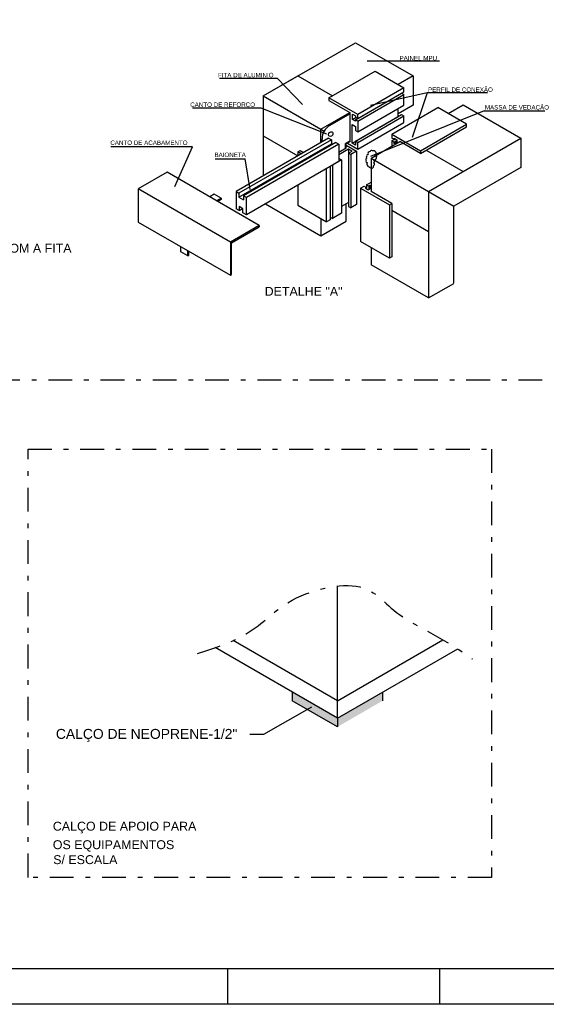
# Model space of a CAD drawing. Header units: inches. Extents: x -35 to 144, y -65 to -22.
# Tile 26 of 47: x 93 to 104, y -65 to -44. Entities that reach past the tile are written whole.
import ezdxf
from ezdxf.enums import TextEntityAlignment as Align

# ---------------------------------------------------------------- set-up
doc = ezdxf.new("R2010")
doc.units = ezdxf.units.IN
doc.header["$MEASUREMENT"] = 0
doc.linetypes.add('CONTINUA', pattern=[0])
doc.linetypes.add('DASHDOT', pattern=[1, 0.5, -0.25, 0, -0.25])
for name, color, linetype in [('AR-DUTO INSUF. FLANGE', 153, 'Continuous'), ('BAIONETA', 7, 'Continuous'), ('CANTO ACABAMENTO', 7, 'Continuous'), ('COLA', 8, 'Continuous'), ('PERFIL', 7, 'Continuous'), ('Texto', 2, 'Continuous')]:
    doc.layers.add(name, color=color, linetype=linetype)
doc.layers.add('TEXTO-02', color=2, linetype='Continuous', lineweight=20)
doc.styles.add('ROMANS', font='arial.ttf', dxfattribs={"height": 0.18})

msp = doc.modelspace()

# ---------------------------------------------------------------- linework, layer by layer
at = {"color": 8}
for p, q in [((102.004, -45.328), (100.477, -45.328)), ((98.588, -45.689), (97.367, -45.689)), ((99.119, -46.238), (98.588, -45.689)), ((101.742, -45.991), (100.549, -46.257)), ((98.249, -46.315), (96.802, -46.315)), ((99.632, -46.864), (98.249, -46.315)), ((102.945, -46.367), (100.55, -47.332)), ((102.945, -46.367), (104.221, -46.367)), ((96.799, -47.126), (95.083, -47.126)), ((96.432, -47.963), (96.799, -47.126)), ((97.278, -47.378), (97.912, -47.378)), ((98.018, -48.024), (97.912, -47.378))]:
    msp.add_line(p, q, dxfattribs=at)
for p, q in [((100.11, -46.407), (100.11, -47.023)), ((100.11, -47.023), (100.11, -47.009)), ((99.882, -47.239), (100.037, -47.149)), ((100.037, -47.149), (100.025, -47.156)), ((97.538, -64.425), (97.538, -65.175)), ((102.002, -64.425), (102.002, -65.175))]:
    msp.add_line(p, q)
at = {"color": 80}
for p, q in [((99.853, -59.152), (99.853, -56.372)), ((99.853, -58.788), (97.658, -57.521)), ((99.853, -58.788), (102.074, -57.506)), ((99.853, -59.152), (97.276, -57.665)), ((99.853, -59.152), (102.384, -57.691))]:
    msp.add_line(p, q, dxfattribs=at)
at = {"color": 7}
for p, q in [((98.902, -58.603), (98.902, -58.787)), ((100.803, -58.603), (100.803, -58.787)), ((98.304, -59.486), (99.31, -58.917)), ((99.853, -59.152), (99.853, -59.336))]:
    msp.add_line(p, q, dxfattribs=at)
at = {"color": 7, "linetype": 'Continuous'}
for p, q in [((99.853, -59.336), (98.902, -58.787)), ((98.01, -59.486), (98.304, -59.486)), ((143.627, -65.175), (82.538, -65.175))]:
    msp.add_line(p, q, dxfattribs=at)
at = {"color": 1}
msp.add_line((142.877, -64.425), (84.413, -64.425), dxfattribs=at)
at = {"color": 2, "linetype": 'DASHDOT'}
for points in [[(116.266, -33.8), (116.266, -52.038), (85.413, -52.038), (85.413, -33.8)], [(93.338, -53.492), (103.097, -53.492), (103.097, -62.504), (93.338, -62.504)]]:
    msp.add_lwpolyline(points, close=True, dxfattribs=at)
at = {"color": 8, "extrusion": (0, -5.37051e-07, 1), "elevation": 0}
msp.add_lwpolyline([(103.015, -45.991), (101.742, -45.991), (101.426, -46.929)], dxfattribs=at)
at = {"lineweight": -3, "elevation": 0}
msp.add_lwpolyline([(100.594, -47.212, 0.520567), (100.538, -47.227, 0.520567), (100.498, -47.286, 0.520567), (100.47, -47.33, 0.520567), (100.468, -47.368, 0.520567), (100.455, -47.416, 0.520567), (100.484, -47.465, 0.520567), (100.482, -47.516, 0.520567), (100.509, -47.536, 0.520567), (100.54, -47.555, 0.520567), (100.584, -47.574, 0.520567), (100.61, -47.528, 0.520567), (100.621, -47.46, 0.520567), (100.622, -47.416, 0.520567), (100.654, -47.387, 0.520567), (100.667, -47.341, 0.520567), (100.668, -47.279, 0.520567)], format="xyb", close=True, dxfattribs=at)
at = {"color": 2, "linetype": 'DASHDOT'}
msp.add_open_spline([(96.908, -57.79), (97.25, -57.68), (98.066, -57.417), (98.791, -56.547), (100.483, -56.171), (101.003, -57.022), (102.176, -57.512), (102.679, -57.897), (102.699, -57.912)], degree=3, knots=[0, 0, 0, 0, 0.928381, 2.211658, 3.951819, 5.443834, 7.141397, 7.210327, 7.210327, 7.210327, 7.210327], dxfattribs=at)
at = {"color": 7, "linetype": 'Continuous'}
msp.add_solid([(98.902, -58.603), (99.853, -59.152), (98.902, -58.787), (99.853, -59.336)], dxfattribs=at)
at = {"color": 7}
msp.add_solid([(99.853, -59.152), (100.803, -58.603), (99.853, -59.336), (100.803, -58.787)], dxfattribs=at)
at = {"layer": 'AR-DUTO INSUF. FLANGE'}
for p, q in [((98.291, -46.057), (100.231, -44.936)), ((100.231, -44.936), (101.444, -45.636)), ((98.291, -46.057), (99.018, -45.636)), ((99.018, -45.636), (99.746, -46.057)), ((101.444, -45.636), (101.129, -45.819)), ((101.444, -45.636), (101.444, -46.253)), ((98.291, -46.057), (98.291, -47.738)), ((98.291, -46.057), (98.291, -46.897)), ((98.291, -46.057), (99.504, -46.757)), ((98.291, -46.057), (99.504, -46.757)), ((99.504, -46.757), (100.11, -46.407)), ((101.444, -46.253), (101.129, -46.435)), ((102.185, -46.428), (102.5, -46.246)), ((102.5, -46.246), (103.714, -46.947)), ((99.696, -46.674), (100.11, -46.435)), ((99.504, -47.037), (99.504, -46.757)), ((98.291, -46.897), (99.018, -47.317)), ((99.528, -47.023), (99.528, -46.965)), ((100.11, -47.009), (100.025, -47.058)), ((100.11, -47.023), (100.037, -47.065)), ((100.56, -47.367), (101.166, -47.017)), ((101.773, -48.067), (103.714, -46.947)), ((103.714, -46.947), (103.714, -47.563)), ((100.025, -47.156), (100.025, -47.058)), ((100.037, -47.149), (100.037, -47.065)), ((101.724, -47.199), (102.5, -47.647)), ((100.56, -47.367), (101.773, -48.067)), ((100.56, -47.367), (101.773, -48.067)), ((100.56, -47.367), (100.56, -48.067)), ((103.714, -47.563), (102.306, -48.375)), ((101.773, -48.067), (101.773, -50.308)), ((101.773, -48.067), (102.306, -48.375)), ((98.339, -48.326), (99.504, -48.998)), ((100.037, -48.69), (100.037, -48.326)), ((100.996, -48.459), (101.773, -48.908)), ((102.306, -50), (102.306, -48.375)), ((99.504, -48.634), (99.504, -48.998)), ((99.504, -48.998), (100.037, -48.69)), ((100.56, -49.244), (100.56, -49.608)), ((101.773, -50.308), (100.56, -49.608)), ((101.772, -50.309), (102.306, -50.001)), ((101.772, -50.309), (102.306, -50.001))]:
    msp.add_line(p, q, dxfattribs=at)
msp.add_arc((99.864, -46.965, 0), 0.336, 120, 180, dxfattribs=at)
msp.add_ellipse((99.711, -46.859), major_axis=(-0.0373, -0.0373), ratio=0.815739, dxfattribs=at)
at = {"layer": 'BAIONETA'}
for p, q in [((99.664, -46.944), (97.718, -48.068)), ((99.725, -46.979), (97.779, -48.103)), ((99.822, -47.036), (97.876, -48.159)), ((99.664, -46.944), (99.725, -46.979)), ((99.725, -46.979), (99.725, -47.064)), ((99.822, -47.036), (99.882, -47.071)), ((97.779, -48.187), (99.725, -47.064)), ((99.882, -47.071), (97.936, -48.194)), ((99.725, -47.064), (99.749, -47.078)), ((99.882, -47.071), (99.882, -47.435)), ((99.882, -47.435), (97.936, -48.558)), ((97.718, -48.068), (97.779, -48.103)), ((97.718, -48.068), (97.718, -48.432)), ((97.779, -48.103), (97.779, -48.187)), ((97.779, -48.187), (97.876, -48.243)), ((97.936, -48.194), (97.876, -48.159)), ((97.876, -48.159), (97.876, -48.243)), ((97.936, -48.306), (97.936, -48.194)), ((97.784, -48.47), (97.718, -48.432)), ((97.863, -48.432), (97.784, -48.386)), ((97.784, -48.386), (97.784, -48.47)), ((97.784, -48.47), (97.857, -48.428)), ((97.863, -48.516), (97.863, -48.432)), ((97.936, -48.558), (97.936, -48.306)), ((97.936, -48.558), (97.863, -48.516))]:
    msp.add_line(p, q, dxfattribs=at)
at = {"layer": 'CANTO ACABAMENTO'}
for p, q in [((96.265, -47.66), (95.658, -48.01)), ((98.206, -48.781), (96.265, -47.66)), ((98.206, -48.781), (96.265, -47.66)), ((97.599, -49.131), (95.658, -48.01)), ((95.658, -48.01), (95.658, -48.711)), ((97.26, -48.123), (97.163, -48.179)), ((97.405, -48.207), (97.26, -48.123)), ((97.405, -48.207), (97.308, -48.263)), ((97.405, -48.235), (97.332, -48.277)), ((97.405, -48.207), (97.405, -48.235)), ((95.658, -48.711), (97.599, -49.831)), ((98.206, -48.781), (97.599, -49.131)), ((97.624, -49.145), (98.206, -48.809)), ((98.206, -48.781), (98.206, -48.809)), ((96.556, -49.341), (96.556, -49.229)), ((96.702, -49.425), (96.702, -49.313)), ((97.599, -49.131), (97.599, -49.831)), ((97.624, -49.817), (97.624, -49.145)), ((96.702, -49.425), (96.556, -49.341)), ((96.702, -49.425), (96.726, -49.411)), ((96.726, -49.411), (96.726, -49.327)), ((97.599, -49.831), (97.624, -49.817))]:
    msp.add_line(p, q, dxfattribs=at)
at = {"layer": 'COLA'}
msp.add_line((99.504, -46.757), (99.573, -46.797), dxfattribs=at)
at = {"layer": 'PERFIL'}
for p, q in [((99.673, -46.099), (100.644, -45.538)), ((100.644, -45.538), (101.25, -45.889)), ((100.231, -46.561), (101.202, -46.001)), ((101.25, -45.889), (100.28, -46.449)), ((100.28, -46.533), (101.25, -45.973)), ((101.202, -46.001), (101.25, -46.029)), ((101.25, -45.973), (101.25, -45.889)), ((100.28, -46.449), (99.673, -46.099)), ((99.673, -46.099), (99.673, -46.155)), ((99.673, -46.155), (100.11, -46.407)), ((100.28, -46.589), (101.25, -46.029)), ((101.25, -46.253), (101.25, -46.029)), ((100.28, -46.813), (101.25, -46.253)), ((100.996, -46.863), (101.967, -46.302)), ((101.129, -46.491), (101.129, -46.323)), ((102.573, -46.652), (101.967, -46.302)), ((100.159, -47.051), (101.129, -46.491)), ((100.171, -46.442), (100.231, -46.477)), ((100.171, -46.554), (100.171, -46.442)), ((100.171, -46.554), (100.243, -46.512)), ((100.231, -46.589), (100.171, -46.554)), ((100.231, -47.009), (101.202, -46.449)), ((100.231, -46.477), (100.231, -46.505)), ((100.231, -46.505), (100.28, -46.533)), ((100.28, -46.589), (100.231, -46.561)), ((100.231, -46.561), (100.231, -46.589)), ((100.28, -46.533), (100.28, -46.449)), ((100.28, -47.037), (101.25, -46.477)), ((100.28, -46.589), (100.28, -46.813)), ((100.28, -47.177), (101.25, -46.617)), ((101.202, -46.449), (101.25, -46.477)), ((101.25, -46.617), (101.25, -46.477)), ((100.159, -47.051), (100.159, -46.659)), ((100.159, -46.659), (100.231, -46.701)), ((100.231, -46.701), (100.231, -46.785)), ((100.231, -46.785), (100.28, -46.813)), ((101.603, -47.213), (102.573, -46.652)), ((101.603, -47.269), (102.573, -46.708)), ((102.573, -46.708), (102.573, -46.652)), ((100.28, -47.037), (100.231, -47.009)), ((100.231, -47.009), (100.231, -47.093)), ((100.28, -47.177), (100.28, -47.037)), ((100.996, -46.863), (101.603, -47.213)), ((100.996, -46.863), (100.996, -46.947)), ((100.996, -46.947), (101.045, -46.975)), ((100.996, -47.003), (101.045, -46.975)), ((101.045, -47.031), (100.996, -47.003)), ((100.996, -47.003), (100.996, -47.115)), ((101.045, -46.975), (101.045, -46.947)), ((101.045, -46.947), (101.106, -46.982)), ((101.045, -46.975), (101.069, -46.961)), ((101.045, -47.031), (101.106, -46.996)), ((101.045, -47.059), (101.106, -47.024)), ((101.045, -47.059), (101.045, -47.031)), ((101.106, -46.982), (101.106, -47.052)), ((101.603, -47.269), (101.166, -47.017)), ((99.018, -47.233), (99.067, -47.205)), ((99.091, -47.275), (99.018, -47.233)), ((99.018, -47.233), (99.018, -47.317)), ((99.067, -47.205), (99.14, -47.247)), ((100.086, -47.177), (99.882, -47.295)), ((100.037, -47.093), (100.256, -47.219)), ((100.037, -47.093), (100.256, -47.219)), ((100.062, -47.051), (100.28, -47.177)), ((100.062, -47.051), (100.28, -47.177)), ((100.159, -47.219), (100.086, -47.177)), ((100.086, -47.177), (100.086, -48.298)), ((100.086, -47.261), (100.159, -47.219)), ((100.256, -47.219), (100.134, -47.289)), ((100.231, -47.093), (100.159, -47.051)), ((100.256, -47.219), (100.256, -48.34)), ((101.069, -47.073), (101.045, -47.059)), ((101.603, -47.213), (101.603, -47.269)), ((99.94, -47.401), (99.819, -47.471)), ((99.882, -47.379), (99.892, -47.373)), ((99.892, -47.373), (99.94, -47.401)), ((99.94, -47.401), (99.94, -48.522)), ((100.134, -47.289), (100.086, -47.261)), ((100.086, -47.261), (100.086, -48.382)), ((100.134, -47.289), (100.134, -48.41)), ((99.698, -47.541), (99.625, -47.583)), ((99.625, -48.704), (99.625, -47.583)), ((99.698, -47.541), (99.698, -48.662)), ((99.698, -47.541), (99.698, -48.606)), ((99.819, -47.471), (99.746, -47.513)), ((99.746, -47.513), (99.746, -48.634)), ((99.018, -47.934), (99.018, -48.354)), ((100.341, -47.997), (100.414, -47.955)), ((100.341, -47.997), (100.948, -48.347)), ((100.341, -47.997), (100.341, -49.118)), ((100.414, -47.955), (100.463, -47.983)), ((100.463, -47.983), (100.438, -47.997)), ((100.438, -47.997), (100.499, -48.032)), ((100.463, -47.927), (100.56, -47.871)), ((100.511, -47.955), (100.463, -47.927)), ((100.463, -47.927), (100.463, -47.983)), ((100.463, -47.983), (100.463, -48.011)), ((100.499, -48.032), (100.56, -47.997)), ((100.535, -47.941), (100.511, -47.955)), ((100.511, -47.955), (100.511, -48.025)), ((100.56, -47.955), (100.535, -47.941)), ((100.535, -47.941), (100.535, -48.011)), ((100.996, -48.319), (100.56, -48.067)), ((99.018, -48.354), (99.625, -48.704)), ((100.086, -48.298), (99.94, -48.382)), ((100.086, -48.382), (100.134, -48.41)), ((100.256, -48.34), (100.134, -48.41)), ((100.948, -48.347), (100.996, -48.319)), ((100.948, -48.347), (100.948, -49.468)), ((100.996, -48.319), (100.996, -49.44)), ((99.698, -48.662), (99.625, -48.704)), ((99.698, -48.606), (99.746, -48.634)), ((99.94, -48.522), (99.746, -48.634)), ((100.948, -49.468), (100.341, -49.118)), ((100.996, -49.44), (100.948, -49.468))]:
    msp.add_line(p, q, dxfattribs=at)

# ---------------------------------------------------------------- texts
at = {"color": 2, "style": 'ROMANS'}
msp.add_text('CALÇO DE NEOPRENE-1/2"', height=0.20915, dxfattribs=at).set_placement((93.924, -59.588))
at = {"layer": 'Texto', "style": 'ROMANS'}
for s, height, p in [('PAINEL MPU', 0.0935, (101.159, -45.307, 0)), ('FITA DE ALUMINIO', 0.09352, (97.338, -45.664, 0)), ('PERFIL DE CONEXÃO', 0.09352, (101.76, -45.971, 0)), ('CANTO DE REFORÇO', 0.09352, (96.753, -46.287, 0)), ('MASSA DE VEDAÇÃO', 0.09352, (102.957, -46.343, 0)), ('CANTO DE ACABAMENTO', 0.09352, (95.071, -47.088, 0)), ('BAIONETA', 0.0935, (97.263, -47.342, 0))]:
    msp.add_text(s, height=height, dxfattribs=at).set_placement(p)
at = {"layer": 'TEXTO-02', "color": 140, "linetype": 'CONTINUA', "lineweight": -3, "style": 'ROMANS'}
for s, p in [('APLICAR A COLA E FAZER O ARREMATE COM A FITA', (90.905, -49.262)), ('DETALHE "A" ', (99.176, -50.169, 0))]:
    msp.add_text(s, height=0.1872, dxfattribs=at).set_placement(p, align=Align.MIDDLE)
for s, p in [('CALÇO DE APOIO PARA', (93.86, -61.52)), ('OS EQUIPAMENTOS', (93.86, -61.909)), ('S/ ESCALA', (93.868, -62.224))]:
    msp.add_text(s, height=0.1872, dxfattribs=at).set_placement(p)

doc.saveas('drawing.dxf')
